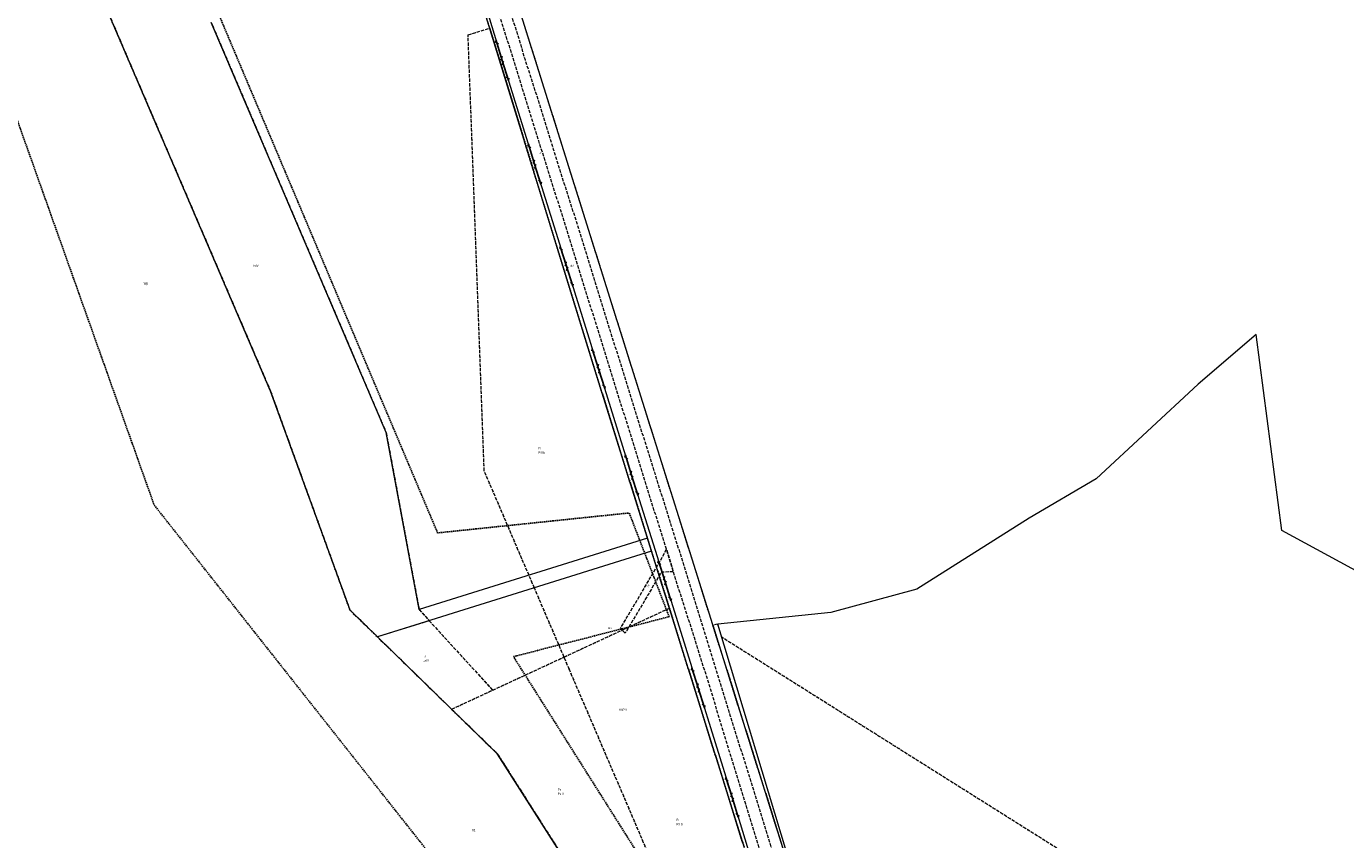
# Model space of a CAD drawing. Header units: metres. Extents: x 5550386 to 5551997, y 5954078 to 5957813.
# Tile 14 of 16: x 5550896 to 5551479, y 5956384 to 5956744. Entities that reach past the tile are written whole.
import ezdxf
from ezdxf.enums import TextEntityAlignment as Align

# ---------------------------------------------------------------- set-up
doc = ezdxf.new("R2010")
doc.units = ezdxf.units.M
for name, pattern in [('1.5_0.5', [2, 1.5, -0.5]), ('2', [0.9, 0.6, -0.3]), ('219-500', [0]), ('egkk-500', [2, 1.5, -0.5]), ('egug-500', [1, 0.5, -0.5]), ('sutp_500', [0])]:
    doc.linetypes.add(name, pattern=pattern)
doc.layers.get('0').update_dxf_attribs({"color": 2, "lineweight": 5})
doc.styles.get("Standard").update_dxf_attribs({"font": 'Working1250', "width": 0.75})

# ---------------------------------------------------------------- blocks, each defined once
blk = doc.blocks.new('PW01')
at = {"linetype": 'Continuous', "lineweight": 13}
h = blk.add_hatch(color=0, dxfattribs=at)
edge = h.paths.add_edge_path()
edge.add_arc((0, 0), 0.045, 0, 360)
blk = doc.blocks.new('SUTP')
at = {"color": 0, "linetype": 'Continuous'}
for p, q in [((0, 0), (0.866, 0.5)), ((0, 0), (9.232, 0)), ((1.866, -0.5), (1, 0)), ((7.366, -0.5), (8.232, 0)), ((9.232, 0), (8.366, 0.5))]:
    blk.add_line(p, q, dxfattribs=at)

msp = doc.modelspace()

# ---------------------------------------------------------------- linework, layer by layer
at = {"layer": '217-kontur klasyfikacyjny', "color": 92, "linetype": 'egkk-500', "lineweight": 18, "flags": 128}
for points in [[(5551100.96, 5956742.97), (5551060.19, 5956875.48)], [(5550905.82, 5956811.91), (5551004.13, 5956582.58)], [(5550977.89, 5956745.54), (5551055.17, 5956564.31)], [(5551091.4, 5956740.03), (5551100.96, 5956742.97)], [(5551098.51, 5956547.37), (5551091.4, 5956740.03)], [(5551146.83, 5956593.89), (5551100.96, 5956742.97)], [(5551170.68, 5956517.54), (5551146.83, 5956593.89)], [(5551004.13, 5956582.58), (5551039.23, 5956485.76)], [(5551055.17, 5956564.31), (5551069.77, 5956486)], [(5551118.31, 5956501.17), (5551098.51, 5956547.37)], [(5551172.47, 5956511.82), (5551170.68, 5956517.54)], [(5551180.33, 5956486.65), (5551172.47, 5956511.82)], [(5551120.68, 5956495.64), (5551118.31, 5956501.17)], [(5551133.79, 5956465.05), (5551120.68, 5956495.64)], [(5551039.23, 5956485.76), (5551051.33, 5956473.97)], [(5551069.77, 5956486), (5551074.23, 5956481.12)], [(5551133.79, 5956465.05), (5551180.33, 5956486.65)], [(5551182.14, 5956480.86), (5551180.33, 5956486.65)], [(5551074.23, 5956481.12), (5551051.33, 5956473.97)], [(5551074.23, 5956481.12), (5551102.25, 5956450.41)], [(5551213.45, 5956380.65), (5551182.14, 5956480.86)], [(5551201.72, 5956479.52), (5551199.49, 5956479.26)], [(5551199.49, 5956479.26), (5551257.7, 5956293.98)], [(5551203.45, 5956473.79), (5551201.72, 5956479.52)], [(5551051.33, 5956473.97), (5551084.11, 5956442)], [(5551380.23, 5956362.48), (5551203.45, 5956473.79)], [(5551102.25, 5956450.41), (5551133.79, 5956465.05)], [(5551136.15, 5956459.52), (5551133.79, 5956465.05)], [(5551176.05, 5956366.45), (5551136.15, 5956459.52)], [(5551084.11, 5956442), (5551102.25, 5956450.41)], [(5551084.11, 5956442), (5551088.71, 5956437.51)], [(5551088.71, 5956437.51), (5551104.46, 5956422.15)], [(5551104.46, 5956422.15), (5551146.93, 5956355.41)]]:
    msp.add_lwpolyline(points, dxfattribs=at)
at = {"layer": '218-kontur użytku gruntowego', "color": 3, "linetype": 'egug-500', "lineweight": 18, "flags": 128}
for points in [[(5551161.97, 5956598.66), (5551073.89, 5956879.59)], [(5551100.96, 5956742.97), (5551060.19, 5956875.48)], [(5551004.13, 5956582.58), (5550905.82, 5956811.91)], [(5550977.89, 5956745.54), (5551055.17, 5956564.31)], [(5551091.4, 5956740.03), (5551100.96, 5956742.97)], [(5551098.51, 5956547.37), (5551091.4, 5956740.03)], [(5551100.96, 5956742.97), (5551146.83, 5956593.89)], [(5551199.49, 5956479.26), (5551161.97, 5956598.66)], [(5551146.83, 5956593.89), (5551170.68, 5956517.54)], [(5551039.23, 5956485.76), (5551004.13, 5956582.58)], [(5551055.17, 5956564.31), (5551069.77, 5956486)], [(5551118.31, 5956501.17), (5551098.51, 5956547.37)], [(5551170.68, 5956517.54), (5551172.47, 5956511.82)], [(5551172.47, 5956511.82), (5551180.33, 5956486.65)], [(5551120.68, 5956495.64), (5551118.31, 5956501.17)], [(5551133.79, 5956465.05), (5551120.68, 5956495.64)], [(5551051.33, 5956473.97), (5551039.23, 5956485.76)], [(5551069.77, 5956486), (5551074.23, 5956481.12)], [(5551133.79, 5956465.05), (5551180.33, 5956486.65)], [(5551180.33, 5956486.65), (5551182.14, 5956480.86)], [(5551074.23, 5956481.12), (5551051.33, 5956473.97)], [(5551074.23, 5956481.12), (5551102.25, 5956450.41)], [(5551182.14, 5956480.86), (5551213.45, 5956380.65)], [(5551201.72, 5956479.52), (5551199.49, 5956479.26)], [(5551257.7, 5956293.98), (5551199.49, 5956479.26)], [(5551203.45, 5956473.79), (5551201.72, 5956479.52)], [(5551084.11, 5956442), (5551051.33, 5956473.97)], [(5551380.23, 5956362.48), (5551203.45, 5956473.79)], [(5551102.25, 5956450.41), (5551133.79, 5956465.05)], [(5551136.15, 5956459.52), (5551133.79, 5956465.05)], [(5551176.05, 5956366.45), (5551136.15, 5956459.52)], [(5551084.11, 5956442), (5551102.25, 5956450.41)], [(5551088.71, 5956437.51), (5551084.11, 5956442)], [(5551104.46, 5956422.15), (5551088.71, 5956437.51)], [(5551146.93, 5956355.41), (5551104.46, 5956422.15)]]:
    msp.add_lwpolyline(points, dxfattribs=at)
at = {"layer": '219-działka ewidencyjna', "color": 7, "linetype": '219-500', "lineweight": 18, "flags": 128}
for points in [[(5551161.97, 5956598.66), (5551073.89, 5956879.59)], [(5551146.83, 5956593.89), (5551060.19, 5956875.48)], [(5551004.13, 5956582.58), (5550905.82, 5956811.91)], [(5551055.17, 5956564.31), (5550977.89, 5956745.54)], [(5551439.52, 5956607.61), (5551413.9, 5956585.59)], [(5551450.89, 5956520.99), (5551439.52, 5956607.61)], [(5551199.49, 5956479.26), (5551161.97, 5956598.66)], [(5551170.68, 5956517.54), (5551146.83, 5956593.89)], [(5551039.23, 5956485.76), (5551004.13, 5956582.58)], [(5551413.9, 5956585.59), (5551368.88, 5956543.79)], [(5551069.77, 5956486), (5551055.17, 5956564.31)], [(5551368.88, 5956543.79), (5551339.32, 5956526.48)], [(5551339.32, 5956526.48), (5551289.7, 5956494.99)], [(5551170.68, 5956517.54), (5551069.77, 5956486)], [(5551172.47, 5956511.82), (5551170.68, 5956517.54)], [(5551554.03, 5956464.96), (5551450.89, 5956520.99)], [(5551172.47, 5956511.82), (5551051.33, 5956473.97)], [(5551213.45, 5956380.65), (5551172.47, 5956511.82)], [(5551289.7, 5956494.99), (5551251.64, 5956484.73)], [(5551051.33, 5956473.97), (5551039.23, 5956485.76)], [(5551251.64, 5956484.73), (5551201.72, 5956479.52)], [(5551257.7, 5956293.98), (5551199.49, 5956479.26)], [(5551257.7, 5956293.98), (5551201.72, 5956479.52)], [(5551104.46, 5956422.15), (5551051.33, 5956473.97)], [(5551146.93, 5956355.41), (5551104.46, 5956422.15)]]:
    msp.add_lwpolyline(points, dxfattribs=at)
at = {"layer": 'jezdnia', "color": 7, "linetype": '1.5_0.5', "lineweight": 18, "flags": 128}
for points in [[(5551455.46, 5955436.36), (5551451.47, 5955438.02), (5551450.83, 5955438.1), (5551445.4, 5955438.9), (5551443.19, 5955438.03), (5551440.51, 5955442.48), (5551447.81, 5955447.52), (5551451.28, 5955450.59), (5551454.17, 5955453.78), (5551456.72, 5955457.82), (5551458.82, 5955463.86), (5551460.83, 5955471.81), (5551462.27, 5955479.67), (5551462.91, 5955484.42), (5551465.39, 5955501.99), (5551466.19, 5955508.81), (5551467.49, 5955522.39), (5551468.2, 5955534.19), (5551468.23, 5955544.61), (5551467.8, 5955552.06), (5551466.22, 5955562.94), (5551464.66, 5955570.05), (5551462.19, 5955577.94), (5551457.61, 5955588.96), (5551451.77, 5955600.12), (5551442.37, 5955616.54), (5551433.77, 5955631.22), (5551400.1, 5955695.98), (5551398.61, 5955699.66), (5551392.38, 5955717.92), (5551385.91, 5955744.81), (5551380.33, 5955777.31), (5551374.05, 5955813.71), (5551372.12, 5955825.49), (5551365.44, 5955865.4), (5551363.8, 5955875.7), (5551355.71, 5955924.64), (5551347.53, 5955974.75), (5551342.58, 5956003.07), (5551340.16, 5956014.08), (5551336.72, 5956027.23), (5551327.68, 5956053.5), (5551321.55, 5956071.1), (5551308.12, 5956107.81), (5551304.1, 5956118.58), (5551302.02, 5956124.47), (5551293.94, 5956146.88), (5551287.71, 5956164.52), (5551279.05, 5956191.98), (5551271.84, 5956214.64), (5551267.8, 5956227.61), (5551260.96, 5956249.65), (5551257.51, 5956260.73), (5551248.19, 5956289.59), (5551242.53, 5956307.71), (5551233.42, 5956336.76), (5551228.17, 5956354.06), (5551225.8, 5956361.78), (5551223.62, 5956368.9), (5551214.09, 5956400.02), (5551206.76, 5956423.52), (5551198.99, 5956449.35), (5551191.51, 5956473.27), (5551187.29, 5956486.42), (5551182.07, 5956502.69), (5551179.05, 5956512.76), (5551173.09, 5956531.56), (5551169.39, 5956543.47), (5551164.74, 5956558.45), (5551157.45, 5956581.75), (5551154.15, 5956592.27), (5551148.76, 5956609.66), (5551141.82, 5956631.89), (5551138.84, 5956641.55), (5551134.75, 5956654.86), (5551126.91, 5956679.54), (5551122.63, 5956693.23), (5551115.54, 5956715.76), (5551111.24, 5956729.91), (5551103.85, 5956753.24), (5551096.3, 5956777.7), (5551087, 5956807.77), (5551081.75, 5956824.64), (5551070.89, 5956859.11), (5551062.32, 5956886.3), (5551054.39, 5956911.6), (5551043.32, 5956947.04), (5551039.41, 5956959.5), (5551027.82, 5956996.92), (5551025.81, 5957004.31), (5551018.2, 5957028.13), (5551012.62, 5957045.95), (5551011.54, 5957049.89), (5551009.39, 5957056.51), (5550998.84, 5957089.87), (5550996.62, 5957097.11), (5550986.69, 5957129.32), (5550983.18, 5957140.89), (5550976.46, 5957166.48), (5550972.71, 5957181.16), (5550968.86, 5957201.13), (5550966.29, 5957214.65), (5550961.72, 5957239.19), (5550957.49, 5957261.56), (5550955.99, 5957269.71), (5550954.35, 5957279.28), (5550951.59, 5957293.75), (5550947.75, 5957313.48), (5550943.48, 5957336.91), (5550938.88, 5957360.91), (5550937.97, 5957366.94), (5550932.96, 5957392.85), (5550929.44, 5957411.71), (5550925.84, 5957430.33), (5550920.14, 5957460.6), (5550916.67, 5957479.44), (5550912.3, 5957503.48), (5550909.56, 5957517.89), (5550913.82, 5957522.69), (5550915.56, 5957513.52), (5550918.67, 5957496.14), (5550922.76, 5957474.05), (5550924.78, 5957463.24), (5550928.63, 5957442.26), (5550933.03, 5957419.36), (5550934.06, 5957413.47), (5550939.29, 5957386.14), (5550943.41, 5957363.83), (5550948.09, 5957339.95), (5550951.79, 5957319.77), (5550952.86, 5957314.32), (5550959.92, 5957275.49), (5550963.97, 5957253.47), (5550968.1, 5957231.5), (5550970.73, 5957217.14), (5550975.77, 5957191.94), (5550977.87, 5957181.94), (5550981.89, 5957164.77), (5550987.97, 5957142.56), (5550992.46, 5957128.18), (5550999.42, 5957105.33), (5551004, 5957090.58), (5551014.33, 5957057.68), (5551018.55, 5957043.79), (5551024.99, 5957023.33), (5551028.68, 5957011.77), (5551029.13, 5957010.31), (5551032.85, 5956998.19), (5551039.65, 5956976.01), (5551044.46, 5956960.23), (5551048.68, 5956946.9), (5551055.24, 5956925.88), (5551057.58, 5956918.49), (5551063.01, 5956901.3), (5551070.32, 5956877.6), (5551073.74, 5956866.47), (5551080.71, 5956844.46), (5551086.33, 5956826.74), (5551092.99, 5956804.96), (5551098.05, 5956788.11), (5551101.12, 5956778.66), (5551109.39, 5956752.24), (5551113.61, 5956738.95), (5551116.56, 5956729.08), (5551121.31, 5956714.35), (5551126.39, 5956698.03), (5551129, 5956689.56), (5551133.75, 5956674.46), (5551139.73, 5956655.88), (5551143.64, 5956643.11), (5551147.61, 5956630.43), (5551154.18, 5956609.09), (5551155.5, 5956604.86), (5551158.01, 5956596.94), (5551159.25, 5956592.98), (5551166.85, 5956568.55), (5551173.71, 5956546.8), (5551181.03, 5956523.35), (5551188.65, 5956499.44), (5551196.38, 5956474.11), (5551202.84, 5956453.01), (5551207.1, 5956439.31), (5551213.9, 5956417.73), (5551217.44, 5956406.37), (5551222.93, 5956388.5), (5551229.83, 5956366.47), (5551233.32, 5956355.52), (5551240.56, 5956332.43), (5551245.45, 5956316.93), (5551248, 5956308.76), (5551253.24, 5956292.28), (5551260.02, 5956270.42), (5551262.56, 5956262.67), (5551267.38, 5956247.23), (5551271.96, 5956231.95), (5551274.14, 5956225.17), (5551279.68, 5956206.78), (5551284.32, 5956192.4), (5551288.57, 5956178.98), (5551292.19, 5956167.6), (5551299.71, 5956146.44), (5551304.8, 5956132.33), (5551308.52, 5956121.77), (5551313.47, 5956107.88), (5551320.55, 5956088.91), (5551326.23, 5956073.85), (5551331.11, 5956059.83), (5551335.71, 5956046.23), (5551341.7, 5956028.66), (5551346.19, 5956010.5), (5551347.69, 5956003.52), (5551351.97, 5955979.19), (5551355.03, 5955960.28), (5551358.85, 5955937.06), (5551362.21, 5955915.63), (5551364.69, 5955901.69), (5551368.96, 5955876.81), (5551372.92, 5955851.81), (5551377.19, 5955826.09), (5551382.59, 5955794.22), (5551385.43, 5955778.26), (5551389.38, 5955754.95), (5551390.89, 5955745.69), (5551397.32, 5955719.95), (5551399.61, 5955713.4), (5551439.55, 5955631.38), (5551443.56, 5955624.57), (5551454.97, 5955605.35), (5551462.63, 5955591.72), (5551466.96, 5955582.47), (5551468.86, 5955576.73), (5551472.31, 5955563.72), (5551473.33, 5955556.12), (5551474.07, 5955545.3), (5551474.1, 5955541.82), (5551474.14, 5955538.38), (5551473.7, 5955527.75), (5551473.09, 5955519.95), (5551473.01, 5955511.84), (5551472.35, 5955504.12), (5551472.15, 5955502.45), (5551470.88, 5955492.84), (5551468.68, 5955479.76), (5551466.77, 5955468.59), (5551464.06, 5955455.47), (5551463.42, 5955448.39), (5551463.01, 5955442.58), (5551462.84, 5955440.11)], [(5551160.79, 5956475.59), (5551158.71, 5956477.69), (5551176.35, 5956507.6), (5551179.05, 5956512.76), (5551182.07, 5956502.69), (5551176.83, 5956502.56)]]:
    msp.add_lwpolyline(points, close=True, dxfattribs=at)
at = {"layer": 'przewód telekomunikacyjny napowietrzny', "color": 30, "linetype": 'sutp_500', "lineweight": 18, "flags": 128}
for points in [[(5551092.31, 5956775.37), (5551106.49, 5956728.7)], [(5551106.49, 5956728.7), (5551120.8, 5956682.94)], [(5551120.8, 5956682.94), (5551134.86, 5956637.75)], [(5551134.86, 5956637.75), (5551149.03, 5956592.51)], [(5551149.03, 5956592.51), (5551163.63, 5956545.4)], [(5551163.63, 5956545.4), (5551178.26, 5956498.78)], [(5551178.26, 5956498.78), (5551193.06, 5956451.41)], [(5551193.06, 5956451.41), (5551208.02, 5956403.05)], [(5551208.02, 5956403.05), (5551222.85, 5956354.7)]]:
    msp.add_lwpolyline(points, dxfattribs=at)
at = {"layer": 'Zakres', "color": 5, "linetype": '2', "lineweight": 25, "flags": 128}
msp.add_lwpolyline([(5550522.3, 5957100.23), (5550682.82, 5957006.75), (5550848.62, 5956825.07), (5550952.69, 5956532.26), (5551111.44, 5956331.18), (5551231.38, 5956022.5), (5551277.25, 5955809.07), (5551331.93, 5955706.76), (5551227.86, 5955629.15), (5551224.33, 5955491.57), (5551316.05, 5955512.74), (5551455.4, 5955546.25), (5551374.26, 5955874.33), (5551310.76, 5956149.5), (5551111.44, 5956465.23), (5551180.23, 5956482.87), (5551162.59, 5956528.73), (5551077.93, 5956519.92), (5550920.94, 5956892.1), (5550631.66, 5957218.42)], close=True, dxfattribs=at)

# ---------------------------------------------------------------- block references
at = {"layer": 'pikieta naturalna', "color": 7, "linetype": 'CONTINUOUS', "lineweight": 13}
msp.add_blockref('PW01', (5551158.71, 5956477.69), dxfattribs=at)
at = {"layer": 'przewód telekomunikacyjny napowietrzny', "color": 30, "linetype": 'CONTINUOUS', "lineweight": 18}
for p, rotation in [((5551106.49, 5956728.7), 106.901), ((5551106.49, 5956728.7), 287.365), ((5551120.8, 5956682.94), 107.365), ((5551120.8, 5956682.94), 287.283), ((5551134.86, 5956637.75), 107.283), ((5551134.86, 5956637.75), 287.392), ((5551149.03, 5956592.51), 107.392), ((5551149.03, 5956592.51), 287.219), ((5551163.63, 5956545.4), 107.219), ((5551163.63, 5956545.4), 287.423), ((5551178.26, 5956498.78), 107.423), ((5551178.26, 5956498.78), 287.351), ((5551193.06, 5956451.41), 107.351), ((5551193.06, 5956451.41), 287.189), ((5551208.02, 5956403.05), 107.189), ((5551208.02, 5956403.05), 287.052)]:
    msp.add_blockref('SUTP', p, dxfattribs=dict(at, rotation=rotation))

# ---------------------------------------------------------------- texts
at = {"layer": '209-oznaczenie konturu klasyfikacyjnego', "color": 92, "linetype": 'CONTINUOUS', "lineweight": 18, "width": 0.79}
msp.add_text('LsIV', height=1, dxfattribs=at).set_placement((5550996.22, 5956637.53))
for s, p in [('RIIIb', (5551122.54, 5956555.94)), ('LsIV', (5551071.45, 5956463.97)), ('PsIV', (5551131.01, 5956405.1)), ('RIIIb', (5551183.44, 5956391.71))]:
    msp.add_text(s, height=1, dxfattribs=at).set_placement(p, align=Align.TOP_LEFT)
at = {"layer": '210-oznaczenie konturu użytku gruntowego', "color": 3, "linetype": 'CONTINUOUS', "lineweight": 18, "width": 0.79}
for s, p in [('dr', (5551123.01, 5956687.34)), ('Wp', (5550948.04, 5956629.69)), ('R', (5551122.54, 5956556.84)), ('Ls', (5551071.45, 5956464.87)), ('Ps', (5551131.01, 5956406)), ('R', (5551183.44, 5956392.61))]:
    msp.add_text(s, height=1, dxfattribs=at).set_placement(p)
at = {"layer": '211-numer działki ewidencyjnej', "color": 7, "linetype": 'CONTINUOUS', "lineweight": 18, "width": 0.79}
msp.add_text('62', height=1, dxfattribs=at).set_placement((5551136.67, 5956638.4), align=Align.TOP_LEFT)
for s, p in [('60/20', (5551158.16, 5956441.29)), ('61', (5551093.21, 5956388.06))]:
    msp.add_text(s, height=1, dxfattribs=at).set_placement(p)
at = {"layer": 'jezdnia-Atr17', "color": 7, "width": 0.667}
msp.add_text('j.gr', height=0.75, rotation=59.469, dxfattribs=at).set_placement((5551170.97, 5956495.9))
at = {"layer": 'pikieta naturalna-Atr2', "color": 7, "width": 0.667}
msp.add_text('98.3', height=0.75, rotation=360, dxfattribs=at).set_placement((5551153.2, 5956477.44))

doc.saveas('drawing.dxf')
